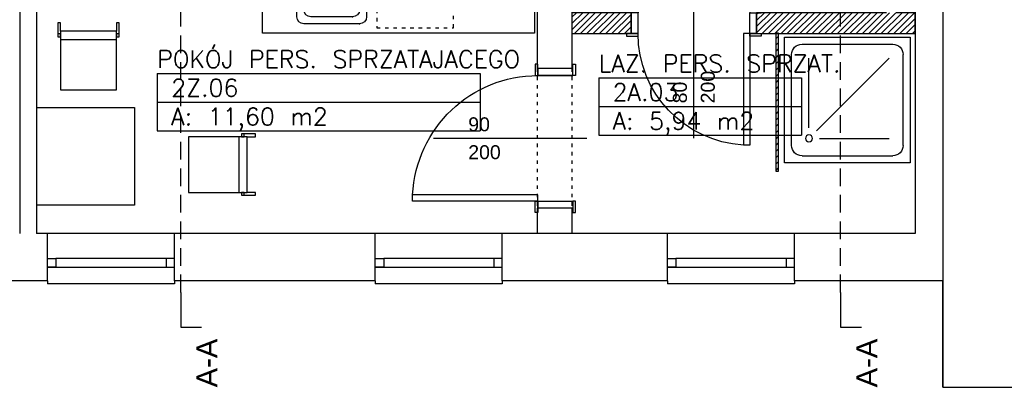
# Model space of a CAD drawing. Header units: inches. Extents: x 18535 to 24863, y 1480 to 5800.
# Tile 4 of 24: x 21480 to 22186, y 2128 to 2392. Entities that reach past the tile are written whole.
import ezdxf
from ezdxf.enums import TextEntityAlignment as Align

# ---------------------------------------------------------------- set-up
doc = ezdxf.new("R2010")
doc.units = ezdxf.units.IN
doc.header["$MEASUREMENT"] = 0
doc.linetypes.add('DASHED', pattern=[19.05, 12.7, -6.35])
doc.linetypes.add('Przerywana', pattern=[6, 2.5, -3.5])
for name, color, linetype in [('_T elektryczne', 7, 'Continuous'), ('_T meble', 7, 'Continuous'), ('_T sciany', 7, 'Continuous'), ('AA_OPIS PZT', 7, 'Continuous'), ('AA_PRZ SCIANY ISTNIEJĄCE', 7, 'Continuous'), ('AA_PRZ_SCIANY_030', 7, 'Continuous'), ('AA_STOLARKA DRZW_009', 7, 'Continuous'), ('AA_WIDOK_009', 7, 'Continuous'), ('ArchiCAD', 7, 'Continuous'), ('Window-Door Markers', 7, 'Continuous')]:
    doc.layers.add(name, color=color, linetype=linetype)
doc.styles.add('GENERATED_STYLE_8', font='txt')
doc.styles.add('GENERATED_STYLE_9', font='arial.ttf')
doc.styles.get("Standard").update_dxf_attribs({"font": 'txt', "bigfont": 'BIGFONT.SHX'})
pattern_1 = [(45, (0, 0), (-2.24506403, 2.24506403), [])]

# ---------------------------------------------------------------- blocks, each defined once
blk = doc.blocks.new('POKÓJ PERS. SPRZATAJACEGO_2Z.06_145', base_point=(21694.75, 2342.99))
at = {"layer": '_T sciany', "color": 160, "linetype": 'Continuous'}
for p, q in [((21578.93, 2353.29), (21578.93, 2312.11)), ((21578.93, 2353.29), (21810.57, 2353.29)), ((21810.57, 2353.29), (21810.57, 2312.11)), ((21578.93, 2332.7), (21810.57, 2332.7)), ((21578.93, 2312.11), (21810.57, 2312.11))]:
    blk.add_line(p, q, dxfattribs=at)
at = {"color": 0}
for tag in ['floor_f', 'ROOM_PERIM', 'ROOM_WALLS_SURF', 'ROOM_DOORS_SURF', 'ROOM_WINDS_SURF', 'ROOM_BASELEV', 'ROOM_HEIGHT', 'ROOM_NET_AREA', 'ROOM_REDUCED_AREA', 'ROOM_CALC_AREA', 'ROOM_VOLUME']:
    blk.add_attdef(tag, text='', height=200, dxfattribs=at).set_placement((21694.75, 2285.85), align=Align.BOTTOM_LEFT)
at = {"layer": '_T sciany', "color": 160}
for tag, p in [('ROOM_NAME', (21578.93, 2369.83)), ('ROOM_NUMBER', (21588.93, 2349.24)), ('ROOM_AREA', (21588.93, 2328.66))]:
    blk.add_attdef(tag, text='', height=12.5, dxfattribs=at).set_placement(p, align=Align.TOP_LEFT)
blk = doc.blocks.new('LAZ. PERS. SPRZAT._2A.03_146', base_point=(21968.17, 2339.87))
at = {"layer": '_T sciany', "color": 160, "linetype": 'Continuous'}
for p, q in [((21895.46, 2350.17), (21895.46, 2308.99)), ((21895.46, 2350.17), (22040.87, 2350.17)), ((22040.87, 2350.17), (22040.87, 2308.99)), ((21895.46, 2329.58), (22040.87, 2329.58)), ((21895.46, 2308.99), (22040.87, 2308.99))]:
    blk.add_line(p, q, dxfattribs=at)
at = {"color": 0}
for tag in ['floor_f', 'ROOM_PERIM', 'ROOM_WALLS_SURF', 'ROOM_DOORS_SURF', 'ROOM_WINDS_SURF', 'ROOM_BASELEV', 'ROOM_HEIGHT', 'ROOM_NET_AREA', 'ROOM_REDUCED_AREA', 'ROOM_CALC_AREA', 'ROOM_VOLUME']:
    blk.add_attdef(tag, text='', height=200, dxfattribs=at).set_placement((21968.17, 2282.73), align=Align.BOTTOM_LEFT)
at = {"layer": '_T sciany', "color": 160}
for tag, p in [('ROOM_NAME', (21895.46, 2366.71)), ('ROOM_NUMBER', (21905.46, 2346.12)), ('ROOM_AREA', (21905.46, 2325.53))]:
    blk.add_attdef(tag, text='', height=12.5, dxfattribs=at).set_placement(p, align=Align.TOP_LEFT)
blk = doc.blocks.new('WALL_20', base_point=(22023.4, 2382.19))
at = {"layer": '_T sciany'}
h = blk.add_hatch(dxfattribs=at)
h.set_pattern_fill('ANSI31', color=5, style=0, pattern_type=2)
h.set_pattern_definition(pattern_1)
h.paths.add_polyline_path([(22022.4, 2382.19), (22022.4, 2283.4), (22024.4, 2283.4), (22024.4, 2382.19)], flags=0)
at = {"layer": '_T sciany', "color": 5, "linetype": 'Continuous'}
for p, q in [((22022.4, 2382.19), (22022.4, 2283.4)), ((22024.4, 2382.19), (22022.4, 2382.19)), ((22024.4, 2283.4), (22024.4, 2382.19)), ((22022.4, 2283.4), (22024.4, 2283.4))]:
    blk.add_line(p, q, dxfattribs=at)
blk = doc.blocks.new('D1 -Tr 65_385')
at = {"color": 140, "linetype": 'Continuous'}
for p, q in [((45, 90), (40.555, 90)), ((40.555, 0), (40.555, 90)), ((45, 0), (45, 90)), ((-53.255, 0), (-53.255, 1.905)), ((-53.255, 1.905), (-45, 1.905)), ((-53.255, 0), (-53.255, 1.905)), ((-53.255, 1.905), (-45, 1.905)), ((-45, 0), (-53.255, 0)), ((-45, 0), (-53.255, 0)), ((-50, 0), (-45, 0)), ((-50, -25), (-50, 0)), ((-50, 0), (-45, 0)), ((-50, -25), (-50, 0)), ((-45, 1.905), (-45, 0)), ((-45, 1.905), (-45, 0)), ((-45, 0), (-45, -25)), ((-45, 0), (-45, -25)), ((45, 0), (40.555, 0)), ((53.255, 1.905), (45, 1.905)), ((45, 1.905), (45, 0)), ((53.255, 1.905), (45, 1.905)), ((45, 1.905), (45, 0)), ((50, 0), (45, 0)), ((45, 0), (45, -25)), ((45, 0), (53.255, 0)), ((50, 0), (45, 0)), ((45, 0), (45, -25)), ((45, 0), (53.255, 0)), ((50, -25), (50, 0)), ((50, -25), (50, 0)), ((53.255, 0), (53.255, 1.905)), ((53.255, 0), (53.255, 1.905)), ((-45, -25), (-53.255, -25)), ((-53.255, -25), (-53.255, -26.905)), ((-45, -25), (-53.255, -25)), ((-53.255, -25), (-53.255, -26.905)), ((-53.255, -26.905), (-45, -26.905)), ((-53.255, -26.905), (-45, -26.905)), ((-45, -25), (-50, -25)), ((-45, -25), (-50, -25)), ((-45, -26.905), (-45, -25)), ((-45, -26.905), (-45, -25)), ((45, -25), (50, -25)), ((45, -25), (53.255, -25)), ((45, -26.905), (45, -25)), ((45, -25), (50, -25)), ((45, -25), (53.255, -25)), ((45, -26.905), (45, -25)), ((53.255, -26.905), (45, -26.905)), ((53.255, -26.905), (45, -26.905)), ((53.255, -25), (53.255, -26.905)), ((53.255, -25), (53.255, -26.905))]:
    blk.add_line(p, q, dxfattribs=at)
blk.add_arc((45, 0), 90, 92.827477, 180, dxfattribs=at)
blk = doc.blocks.new('Window-Door Marker - 70_4800')
at = {"layer": 'ArchiCAD', "color": 140, "linetype": 'Continuous'}
blk.add_line((0, -100), (0, 10), dxfattribs=at)
blk = doc.blocks.new('WALL_637', base_point=(21864.43, 2351.84))
at = {"layer": '_T sciany', "color": 5, "linetype": 'Continuous'}
for p, q in [((21876.93, 2351.84), (21851.93, 2351.84)), ((21851.93, 2261.81), (21876.93, 2261.81))]:
    blk.add_line(p, q, dxfattribs=at)
at = {"layer": '_T sciany', "xscale": -1, "rotation": 90}
blk.add_blockref('D1 -Tr 65_385', (21851.93, 2306.83), dxfattribs=at)
at = {"layer": 'Window-Door Markers'}
ref = blk.add_blockref('Window-Door Marker - 70_4800', (21876.93, 2306.83), dxfattribs=dict(at, rotation=270))
ref.add_attrib('AC_WIDO_A_SIZE', '90', dxfattribs={"color": 255, "height": 10, "style": 'GENERATED_STYLE_9'}).set_placement((21801.93, 2308.88), align=Align.BOTTOM_LEFT)
ref.add_attrib('AC_WIDO_B_SIZE', '200', dxfattribs={"color": 255, "height": 10, "style": 'GENERATED_STYLE_9'}).set_placement((21801.93, 2288.88), align=Align.BOTTOM_LEFT)
blk = doc.blocks.new('D1 -Tr 65_415')
at = {"color": 140, "linetype": 'Continuous'}
for p, q in [((40, 80), (35.555, 80)), ((35.555, 0), (35.555, 80)), ((40, 0), (40, 80)), ((-48.255, 0), (-48.255, 1.905)), ((-48.255, 1.905), (-40, 1.905)), ((-48.255, 0), (-48.255, 1.905)), ((-48.255, 1.905), (-40, 1.905)), ((-40, 0), (-48.255, 0)), ((-40, 0), (-48.255, 0)), ((-45, 0), (-40, 0)), ((-45, -15), (-45, 0)), ((-45, 0), (-40, 0)), ((-45, -15), (-45, 0)), ((-40, 1.905), (-40, 0)), ((-40, 1.905), (-40, 0)), ((-40, 0), (-40, -15)), ((-40, 0), (-40, -15)), ((40, 0), (35.555, 0)), ((48.255, 1.905), (40, 1.905)), ((40, 1.905), (40, 0)), ((48.255, 1.905), (40, 1.905)), ((40, 1.905), (40, 0)), ((45, 0), (40, 0)), ((40, 0), (40, -15)), ((40, 0), (48.255, 0)), ((45, 0), (40, 0)), ((40, 0), (40, -15)), ((40, 0), (48.255, 0)), ((45, -15), (45, 0)), ((45, -15), (45, 0)), ((48.255, 0), (48.255, 1.905)), ((48.255, 0), (48.255, 1.905)), ((-40, -15), (-48.255, -15)), ((-48.255, -15), (-48.255, -16.905)), ((-40, -15), (-48.255, -15)), ((-48.255, -15), (-48.255, -16.905)), ((-48.255, -16.905), (-40, -16.905)), ((-48.255, -16.905), (-40, -16.905)), ((-40, -15), (-45, -15)), ((-40, -15), (-45, -15)), ((-40, -16.905), (-40, -15)), ((-40, -16.905), (-40, -15)), ((40, -15), (45, -15)), ((40, -15), (48.255, -15)), ((40, -16.905), (40, -15)), ((40, -15), (45, -15)), ((40, -15), (48.255, -15)), ((40, -16.905), (40, -15)), ((48.255, -16.905), (40, -16.905)), ((48.255, -16.905), (40, -16.905)), ((48.255, -15), (48.255, -16.905)), ((48.255, -15), (48.255, -16.905))]:
    blk.add_line(p, q, dxfattribs=at)
blk.add_arc((40, 0), 80, 93.180227, 180, dxfattribs=at)
blk = doc.blocks.new('Window-Door Marker - 70_4018')
at = {"layer": 'ArchiCAD', "color": 140, "linetype": 'Continuous'}
blk.add_line((0, 75), (0, -25), dxfattribs=at)
blk = doc.blocks.new('WALL_663', base_point=(22122.4, 2389.38))
at = {"layer": '_T sciany'}
h = blk.add_hatch(dxfattribs=at)
h.set_pattern_fill('ANSI31', color=5, style=0, pattern_type=2)
h.set_pattern_definition(pattern_1)
h.paths.add_polyline_path([(21876.3, 2396.88), (21876.3, 2381.88), (21918.73, 2381.88), (21918.73, 2396.88)], flags=0)
h = blk.add_hatch(dxfattribs=at)
h.set_pattern_fill('ANSI31', color=5, style=0, pattern_type=2)
h.set_pattern_definition(pattern_1)
h.paths.add_polyline_path([(22008.73, 2396.88), (22008.73, 2381.88), (22122.4, 2381.88), (22122.4, 2396.88)], flags=0)
at = {"layer": '_T sciany', "color": 5, "linetype": 'Continuous'}
for p, q in [((21918.73, 2396.88), (21876.3, 2396.88)), ((21876.3, 2396.88), (21876.3, 2381.88)), ((21918.73, 2381.88), (21918.73, 2396.88)), ((22008.73, 2381.88), (22008.73, 2396.88)), ((22101.78, 2396.88), (22008.73, 2396.88)), ((22122.4, 2396.88), (22108.78, 2396.88)), ((22122.4, 2381.88), (22122.4, 2396.88)), ((21876.3, 2381.88), (21918.73, 2381.88)), ((22008.73, 2381.88), (22122.4, 2381.88))]:
    blk.add_line(p, q, dxfattribs=at)
at = {"layer": '_T sciany', "xscale": -1, "rotation": 180}
blk.add_blockref('D1 -Tr 65_415', (21963.73, 2381.88), dxfattribs=at)
at = {"layer": 'Window-Door Markers'}
ref = blk.add_blockref('Window-Door Marker - 70_4018', (21963.73, 2381.88), dxfattribs=dict(at, rotation=180))
ref.add_attrib('AC_WIDO_A_SIZE', '80', dxfattribs={"color": 255, "height": 10, "rotation": 90, "style": 'GENERATED_STYLE_9'}).set_placement((21961.69, 2331.88), align=Align.BOTTOM_LEFT)
ref.add_attrib('AC_WIDO_B_SIZE', '200', dxfattribs={"color": 255, "height": 10, "rotation": 90, "style": 'GENERATED_STYLE_9'}).set_placement((21981.69, 2331.88), align=Align.BOTTOM_LEFT)
blk = doc.blocks.new('Sink 1Bowl 65_1')
at = {"layer": '_T meble', "color": 0, "linetype": 'Continuous'}
for p, q in [((45, 50), (5, 50)), ((0, 45), (0, 5)), ((50, 5), (50, 45)), ((40, 40), (10, 40)), ((5, 35), (5, 10)), ((45, 10), (45, 35)), ((5, 0), (45, 0)), ((10, 5), (40, 5))]:
    blk.add_line(p, q, dxfattribs=at)
for centre, start, end in [((5, 45), 90, 180), ((45, 45), 0, 90), ((10, 35), 90, 180), ((40, 35), 0, 90), ((10, 10), 180, 270), ((40, 10), 270, 0), ((5, 5), 180, 270), ((45, 5), 270, 0)]:
    blk.add_arc(centre, 5, start, end, dxfattribs=at)
for p in [(5, 0), (10, 5)]:
    blk.add_point(p, dxfattribs=at)
blk = doc.blocks.new('Chair 1 65_4')
at = {"layer": '_T meble', "color": 0, "linetype": 'Continuous'}
for p, q in [((0, 47.96), (0, 38)), ((2, 47.96), (0, 47.96)), ((2, 42), (2, 47.96)), ((42, 47.96), (42, 42)), ((44, 47.96), (42, 47.96)), ((44, 38), (44, 47.96)), ((2, 40), (0, 40)), ((0, 38), (2, 38)), ((2, 42), (2, 0)), ((42, 42), (2, 42)), ((2, 38), (2, 40)), ((2, 36), (42, 36)), ((42, 0), (42, 42)), ((44, 40), (42, 40)), ((42, 40), (42, 38)), ((42, 38), (44, 38)), ((2, 0), (42, 0))]:
    blk.add_line(p, q, dxfattribs=at)
blk = doc.blocks.new('Shower tray 65_10')
at = {"layer": '_T meble', "color": 0, "linetype": 'Continuous'}
for p, q in [((45, 90), (-45, 90)), ((-45, 90), (-45, 0)), ((-32.5, 85), (32.5, 85)), ((45, 0), (45, 90)), ((-40, 12.5), (-40, 77.5)), ((-27.5, 25), (-27.5, 75)), ((-22.2, 22.8), (30, 75)), ((40, 12.5), (40, 77.5)), ((-20, 17.5), (30, 17.5)), ((-45, 0), (45, 0)), ((-32.5, 5), (32.5, 5))]:
    blk.add_line(p, q, dxfattribs=at)
blk.add_circle((-27.5, 17.5), 2.5, dxfattribs=at)
for centre, start, end in [((-32.5, 77.5), 90, 180), ((32.5, 77.5), 360, 90), ((-32.5, 12.5), 180, 270), ((32.5, 12.5), 270, 360)]:
    blk.add_arc(centre, 7.5, start, end, dxfattribs=at)
blk = doc.blocks.new('Fridge 65_44')
at = {"layer": '_T elektryczne', "color": 0, "linetype": 'Przerywana'}
for p, q in [((55, 55), (0, 55)), ((0, 55), (0, 0)), ((55, 0), (55, 55)), ((27.5, 18.33), (27.5, 36.67)), ((21.02, 21.02), (33.98, 33.98)), ((21.02, 33.98), (33.98, 21.02)), ((18.33, 27.5), (36.67, 27.5)), ((0, 0), (55, 0))]:
    blk.add_line(p, q, dxfattribs=at)
blk = doc.blocks.new('Table 120x80 65_4081')
at = {"layer": '_T meble', "color": 0, "linetype": 'Continuous'}
for p, q in [((-35, -70), (-35, 0)), ((-35, 0), (35, 0)), ((35, 0), (35, -70)), ((35, -70), (-35, -70))]:
    blk.add_line(p, q, dxfattribs=at)
blk = doc.blocks.new('Table 120x80 65_4158')
at = {"layer": '_T meble', "color": 0, "linetype": 'Continuous'}
for p, q in [((-97.5, -60), (-97.5, 0)), ((-97.5, 0), (97.5, 0)), ((97.5, 0), (97.5, -60)), ((97.5, -60), (-97.5, -60))]:
    blk.add_line(p, q, dxfattribs=at)

msp = doc.modelspace()

# ---------------------------------------------------------------- linework, layer by layer
at = {"layer": 'AA_PRZ SCIANY ISTNIEJĄCE', "color": 252, "linetype": 'Continuous'}
for p, q in [((21595.73, 2196.41), (21595.73, 2171.41)), ((22068.83, 2196.41), (22068.83, 2171.41)), ((21595.73, 2171.41), (21610.73, 2171.41)), ((22068.83, 2171.41), (22083.83, 2171.41))]:
    msp.add_line(p, q, dxfattribs=at)
at = {"layer": 'AA_PRZ_SCIANY_030', "color": 251, "linetype": 'Continuous'}
for p, q in [((22142.3, 2734.57), (22142.3, 2202.57)), ((21480.3, 2704.57), (21480.3, 2238.57)), ((21492.3, 2704.57), (21492.3, 2238.57)), ((21876.3, 2704.57), (21876.3, 2357.03)), ((22122.3, 2704.57), (22122.3, 2238.57)), ((21851.3, 2534.57), (21851.3, 2357.03)), ((21851.3, 2256.72), (21851.3, 2238.57)), ((21876.3, 2256.72), (21876.3, 2238.57)), ((21500.3, 2238.57), (21492.3, 2238.57)), ((21500.3, 2204.57), (21500.3, 2238.57)), ((21591.3, 2204.57), (21591.3, 2238.57)), ((21735.3, 2204.57), (21735.3, 2238.57)), ((21826.3, 2204.57), (21826.3, 2238.57)), ((21944.8, 2204.57), (21944.8, 2238.57)), ((22122.3, 2238.57), (22035.8, 2238.57)), ((22035.8, 2204.57), (22035.8, 2238.57))]:
    msp.add_line(p, q, dxfattribs=at)
at = {"layer": 'AA_PRZ_SCIANY_030', "color": 251, "linetype": 'Przerywana'}
for p, q in [((21851.3, 2357.03), (21851.3, 2256.72)), ((21876.3, 2357.03), (21876.3, 2256.72))]:
    msp.add_line(p, q, dxfattribs=at)
at = {"layer": 'AA_PRZ_SCIANY_030', "color": 252, "linetype": 'Continuous'}
for p, q in [((21735.3, 2238.57), (21591.3, 2238.57)), ((21944.8, 2238.57), (21826.3, 2238.57)), ((21500.3, 2204.57), (21379.3, 2204.57)), ((21735.3, 2204.57), (21591.3, 2204.57)), ((21944.8, 2204.57), (21826.3, 2204.57)), ((22142.3, 2204.57), (22035.8, 2204.57)), ((22142.3, 2128.57), (22142.3, 2204.57)), ((22142.3, 2204.57), (22142.3, 2128.57)), ((22142.3, 2128.57), (22263.3, 2128.57))]:
    msp.add_line(p, q, dxfattribs=at)
at = {"layer": 'AA_STOLARKA DRZW_009', "color": 252, "linetype": 'Continuous'}
for p, q in [((21500.3, 2214.57), (21500.3, 2220.57)), ((21500.3, 2220.57), (21506.3, 2220.57)), ((21585.3, 2220.57), (21506.3, 2220.57)), ((21506.3, 2220.57), (21506.3, 2214.57)), ((21591.3, 2220.57), (21585.3, 2220.57)), ((21585.3, 2220.57), (21585.3, 2214.57)), ((21591.3, 2214.57), (21591.3, 2220.57)), ((21735.3, 2214.57), (21735.3, 2220.57)), ((21735.3, 2220.57), (21741.3, 2220.57)), ((21820.3, 2220.57), (21741.3, 2220.57)), ((21741.3, 2220.57), (21741.3, 2214.57)), ((21826.3, 2220.57), (21820.3, 2220.57)), ((21820.3, 2220.57), (21820.3, 2214.57)), ((21826.3, 2214.57), (21826.3, 2220.57)), ((21944.8, 2214.57), (21944.8, 2220.57)), ((21944.8, 2220.57), (21950.8, 2220.57)), ((22029.8, 2220.57), (21950.8, 2220.57)), ((21950.8, 2220.57), (21950.8, 2214.57)), ((22035.8, 2220.57), (22029.8, 2220.57)), ((22029.8, 2220.57), (22029.8, 2214.57)), ((22035.8, 2214.57), (22035.8, 2220.57)), ((21500.3, 2214.57), (21591.3, 2214.57)), ((21506.3, 2214.57), (21500.3, 2214.57)), ((21585.3, 2214.57), (21591.3, 2214.57)), ((21735.3, 2214.57), (21826.3, 2214.57)), ((21741.3, 2214.57), (21735.3, 2214.57)), ((21820.3, 2214.57), (21826.3, 2214.57)), ((21944.8, 2214.57), (22035.8, 2214.57)), ((21950.8, 2214.57), (21944.8, 2214.57)), ((22029.8, 2214.57), (22035.8, 2214.57))]:
    msp.add_line(p, q, dxfattribs=at)
at = {"layer": 'AA_WIDOK_009', "color": 252, "linetype": 'DASHED'}
msp.add_line((21595.73, 2196.41), (21595.73, 5465.64), dxfattribs=at)
at = {"layer": 'AA_WIDOK_009', "color": 251, "linetype": 'DASHED'}
msp.add_line((22068.83, 2196.41), (22068.83, 3462.76), dxfattribs=at)
at = {"layer": 'AA_WIDOK_009', "color": 251, "linetype": 'Continuous'}
for p, q in [((21591.3, 2238.57), (21500.3, 2238.57)), ((21826.3, 2238.57), (21735.3, 2238.57)), ((22035.8, 2238.57), (21944.8, 2238.57)), ((21500.3, 2204.57), (21500.3, 2202.57)), ((21735.3, 2204.57), (21735.3, 2202.57)), ((21944.8, 2204.57), (21944.8, 2202.57))]:
    msp.add_line(p, q, dxfattribs=at)
at = {"layer": 'AA_WIDOK_009', "color": 252, "linetype": 'Continuous'}
for p, q in [((21591.3, 2204.57), (21591.3, 2202.57)), ((21826.3, 2204.57), (21826.3, 2202.57)), ((22035.8, 2204.57), (22035.8, 2202.57)), ((21591.3, 2202.57), (21500.3, 2202.57)), ((21826.3, 2202.57), (21735.3, 2202.57)), ((22035.8, 2202.57), (21944.8, 2202.57))]:
    msp.add_line(p, q, dxfattribs=at)

# ---------------------------------------------------------------- block references
at = {"layer": '_T elektryczne', "color": 30}
msp.add_blockref('Fridge 65_44', (21736.34, 2386.11), dxfattribs=at)
at = {"layer": '_T meble', "color": 162}
for name, p in [('Table 120x80 65_4158', (21751.84, 2442.07)), ('Chair 1 65_4', (21507.67, 2341.68)), ('Table 120x80 65_4081', (21527.69, 2329))]:
    msp.add_blockref(name, p, dxfattribs=at)
at = {"layer": '_T meble', "color": 161, "xscale": -1}
msp.add_blockref('Sink 1Bowl 65_1', (21729.02, 2388.92), dxfattribs=at)
at = {"layer": '_T meble', "color": 161, "xscale": -1, "rotation": 270}
msp.add_blockref('Shower tray 65_10', (22028.76, 2334.28), dxfattribs=at)
at = {"layer": '_T meble', "color": 162, "rotation": 270}
msp.add_blockref('Chair 1 65_4', (21601.34, 2309.98), dxfattribs=at)
at = {"layer": '_T sciany', "color": 5}
for name, p in [('WALL_663', (22122.4, 2389.38)), ('WALL_20', (22023.4, 2382.19)), ('WALL_637', (21864.43, 2351.84))]:
    msp.add_blockref(name, p, dxfattribs=at)
at = {"layer": '_T sciany', "color": 254, "linetype": 'Continuous'}
ref = msp.add_blockref('POKÓJ PERS. SPRZATAJACEGO_2Z.06_145', (21694.75, 2342.99), dxfattribs=at)
ref.add_attrib('ROOM_NAME', 'POKÓJ PERS. SPRZATAJACEGO', dxfattribs={"color": 160, "linetype": 'Continuous', "height": 12.5}).set_placement((21578.93, 2369.83), align=Align.TOP_LEFT)
ref.add_attrib('ROOM_NUMBER', '2Z.06', dxfattribs={"color": 160, "linetype": 'Continuous', "height": 12.5}).set_placement((21588.93, 2349.24), align=Align.TOP_LEFT)
ref.add_attrib('ROOM_AREA', 'A: 11,60 m2', dxfattribs={"color": 160, "linetype": 'Continuous', "height": 12.5}).set_placement((21588.93, 2328.66), align=Align.TOP_LEFT)
ref = msp.add_blockref('LAZ. PERS. SPRZAT._2A.03_146', (21968.17, 2339.87), dxfattribs=at)
ref.add_attrib('ROOM_NAME', 'LAZ. PERS. SPRZAT.', dxfattribs={"color": 160, "linetype": 'Continuous', "height": 12.5}).set_placement((21895.46, 2366.71), align=Align.TOP_LEFT)
ref.add_attrib('ROOM_NUMBER', '2A.03', dxfattribs={"color": 160, "linetype": 'Continuous', "height": 12.5}).set_placement((21905.46, 2346.12), align=Align.TOP_LEFT)
ref.add_attrib('ROOM_AREA', 'A: 5,94 m2', dxfattribs={"color": 160, "linetype": 'Continuous', "height": 12.5}).set_placement((21905.46, 2325.53), align=Align.TOP_LEFT)

# ---------------------------------------------------------------- texts
at = {"layer": 'AA_OPIS PZT', "color": 2, "char_height": 15, "attachment_point": 4, "rotation": 90}
for insert in [(21614.57, 2128.29), (22087.67, 2128.29)]:
    msp.add_mtext('\\A1;{\\fArial Unicode MS Zachodni|b0|i0|c0|p34;A-A}', dxfattribs=dict(at, insert=insert))

doc.saveas('drawing.dxf')
